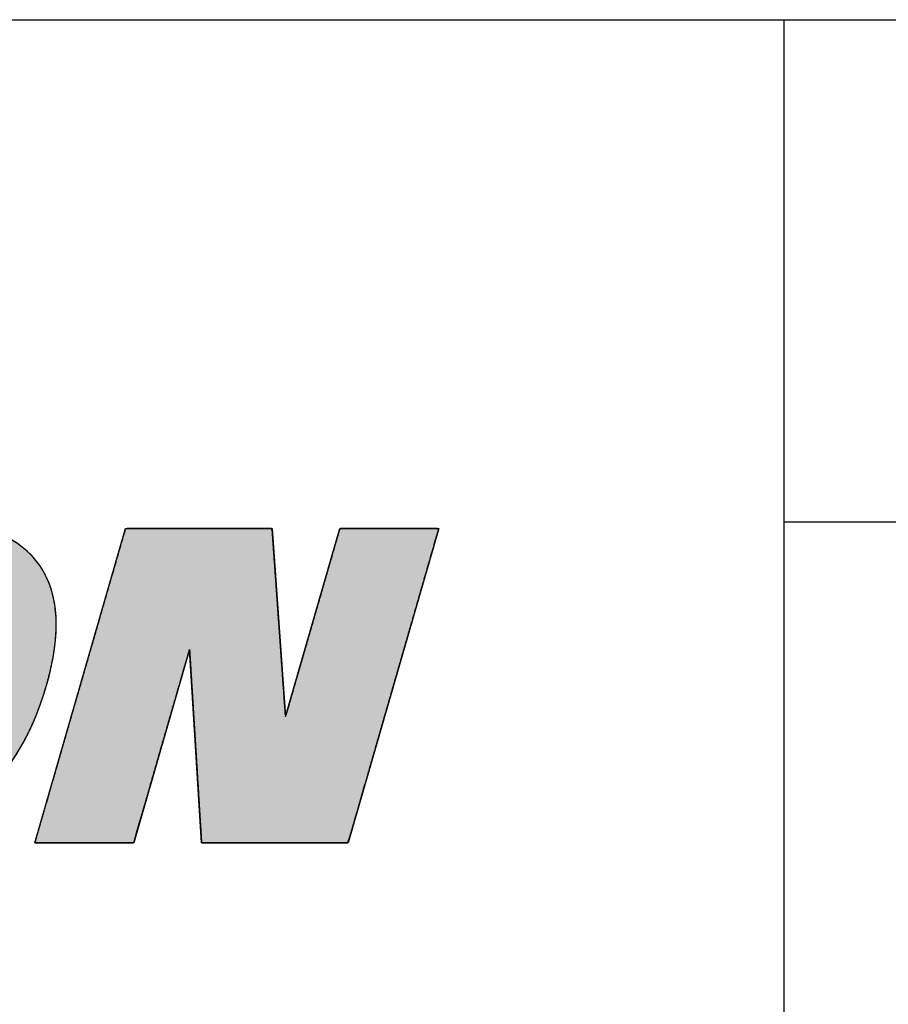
# Model space of a CAD drawing. Header units: millimetres. Extents: x 6 to 292, y 5 to 204.
# Tile 6 of 9: x 189 to 196, y 26 to 34. Entities that reach past the tile are written whole.
import ezdxf

# ---------------------------------------------------------------- set-up
doc = ezdxf.new("R2010")
doc.units = ezdxf.units.MM
for name, color, linetype in [('细实线', 7, 'Continuous'), ('轮廓线', 7, 'Continuous'), ('阴影线', 7, 'Continuous')]:
    doc.layers.add(name, color=color, linetype=linetype)

# ---------------------------------------------------------------- blocks, each defined once
blk = doc.blocks.new('DEGSON-LOGO')
at = {"layer": '阴影线', "linetype": 'Continuous'}
h = blk.add_hatch(color=7, dxfattribs=at)
h.paths.add_polyline_path([(17.6566, 0.0034), (17.7193, 0.0043), (17.781, 0.0067), (17.8418, 0.0109), (17.9014, 0.0166), (17.9601, 0.0241), (18.0177, 0.0332), (18.0743, 0.0439), (18.1299, 0.0563), (18.1844, 0.0704), (18.2379, 0.0861), (18.2904, 0.1034), (18.3419, 0.1224), (18.3923, 0.1431), (18.4417, 0.1654), (18.4901, 0.1894), (18.5375, 0.2151), (18.5838, 0.2424), (18.6291, 0.2714), (18.6734, 0.302), (18.7167, 0.3343), (18.7998, 0.4035), (18.8779, 0.4786), (18.9512, 0.5597), (19.0195, 0.6468), (19.0828, 0.7397), (19.1413, 0.8386), (19.1948, 0.9435), (19.2434, 1.0543), (19.2871, 1.171), (19.3258, 1.2937), (19.3575, 1.4147), (19.3809, 1.53), (19.3962, 1.6397), (19.4032, 1.7439), (19.4021, 1.8423), (19.3927, 1.9351), (19.3751, 2.0223), (19.3492, 2.1038), (19.3151, 2.1796), (19.2728, 2.2497), (19.2227, 2.3138), (19.165, 2.3711), (19.0998, 2.4217), (19.0271, 2.4655), (18.9469, 2.5026), (18.8591, 2.5329), (18.7638, 2.5565), (18.661, 2.5734), (18.5507, 2.5835), (18.4328, 2.5869), (18.3124, 2.5835), (18.1957, 2.5734), (18.0826, 2.5565), (17.9732, 2.5329), (17.8674, 2.5025), (17.7652, 2.4654), (17.6666, 2.4215), (17.5717, 2.3708), (17.4804, 2.3134), (17.3926, 2.2491), (17.3092, 2.1787), (17.2308, 2.1026), (17.1574, 2.0209), (17.089, 1.9335), (17.0256, 1.8405), (16.9672, 1.7418), (16.9138, 1.6374), (16.8655, 1.5274), (16.8221, 1.4117), (16.7837, 1.2902), (16.7523, 1.1704), (16.7291, 1.0562), (16.7139, 0.9474), (16.7069, 0.8441), (16.7079, 0.7463), (16.717, 0.6541), (16.7342, 0.5674), (16.7596, 0.4863), (16.793, 0.4107), (16.8345, 0.3406), (16.8837, 0.2766), (16.9402, 0.2193), (17.0041, 0.1687), (17.0753, 0.1248), (17.1538, 0.0878), (17.2397, 0.0574), (17.3329, 0.0338), (17.4335, 0.0169), (17.5413, 0.0068)])
h.paths.add_polyline_path([(18.2416, 1.9368), (18.2149, 1.9357), (18.189, 1.9323), (18.1638, 1.9267), (18.1394, 1.9189), (18.1158, 1.9087), (18.093, 1.8964), (18.071, 1.8818), (18.0498, 1.865), (18.0294, 1.8459), (18.0098, 1.8246), (17.991, 1.8011), (17.9726, 1.7747), (17.9542, 1.7445), (17.9356, 1.7104), (17.9169, 1.6724), (17.898, 1.6306), (17.8791, 1.5849), (17.86, 1.5353), (17.8409, 1.4819), (17.8216, 1.4246), (17.8021, 1.3634), (17.7826, 1.2983), (17.7646, 1.2349), (17.7488, 1.1758), (17.735, 1.1201), (17.7233, 1.0679), (17.7135, 1.0191), (17.7057, 0.9738), (17.6999, 0.9319), (17.6961, 0.8934), (17.6943, 0.8584), (17.6945, 0.8269), (17.6967, 0.7988), (17.7008, 0.774), (17.7071, 0.7514), (17.7154, 0.7311), (17.7257, 0.7131), (17.7381, 0.6973), (17.7526, 0.6838), (17.769, 0.6725), (17.7876, 0.6636), (17.8082, 0.6569), (17.8308, 0.6524), (17.8555, 0.6503), (17.882, 0.6504), (17.9083, 0.6529), (17.9339, 0.6579), (17.9587, 0.6652), (17.9828, 0.6749), (18.0062, 0.687), (18.0288, 0.7015), (18.0507, 0.7184), (18.0718, 0.7376), (18.0922, 0.7593), (18.1118, 0.7834), (18.1307, 0.81), (18.1496, 0.8402), (18.1686, 0.8742), (18.1878, 0.9121), (18.207, 0.9538), (18.2263, 0.9993), (18.2458, 1.0486), (18.2653, 1.1017), (18.285, 1.1587), (18.3047, 1.2194), (18.3245, 1.284), (18.3437, 1.3497), (18.36, 1.4092), (18.3744, 1.4652), (18.3868, 1.5176), (18.3971, 1.5665), (18.4055, 1.612), (18.4118, 1.6539), (18.4162, 1.6923), (18.4186, 1.7272), (18.419, 1.7587), (18.4173, 1.7866), (18.4142, 1.8085), (18.4117, 1.8199), (18.4087, 1.8308), (18.4051, 1.8412), (18.4011, 1.851), (18.3966, 1.8603), (18.3915, 1.869), (18.386, 1.8772), (18.3799, 1.8849), (18.3733, 1.8921), (18.3662, 1.8987), (18.3587, 1.9048), (18.3506, 1.9104), (18.3419, 1.9154), (18.3328, 1.9199), (18.3232, 1.9239), (18.3131, 1.9273), (18.3024, 1.9302), (18.2913, 1.9326), (18.2796, 1.9345), (18.2675, 1.9358), (18.2548, 1.9366)])
h = blk.add_hatch(color=7, dxfattribs=at)
edge = h.paths.add_edge_path()
edge.add_line((19.9994, 0.0422), (20.0216, 0.0427))
edge.add_line((20.0216, 0.0427), (20.0391, 0.1034))
edge.add_line((20.0391, 0.1034), (20.0812, 0.2491))
edge.add_line((20.0812, 0.2491), (20.1407, 0.4551))
edge.add_line((20.1407, 0.4551), (20.2105, 0.6969))
edge.add_line((20.2105, 0.6969), (20.2836, 0.9499))
edge.add_line((20.2836, 0.9499), (20.3528, 1.1894))
edge.add_line((20.3528, 1.1894), (20.411, 1.3909))
edge.add_line((20.411, 1.3909), (20.4511, 1.5299))
edge.add_line((20.4511, 1.5299), (20.4661, 1.5817))
edge.add_spline(control_points=[(20.4661, 1.5817), (20.4661, 1.5817), (20.5615, 0.0422), (20.5615, 0.0422)], knot_values=[0, 0, 0, 0, 1, 1, 1, 1], degree=3, periodic=0)
edge.add_spline(control_points=[(20.5615, 0.0422), (20.5615, 0.0422), (20.5709, 0.0422), (20.5881, 0.0422)], knot_values=[0.91, 0.91, 0.91, 0.91, 1, 1, 1, 1], degree=3, periodic=0)
edge.add_spline(control_points=[(20.5881, 0.0422), (20.7622, 0.0422), (21.7295, 0.0422), (21.7295, 0.0422)], knot_values=[0, 0, 0, 0, 0.91, 0.91, 0.91, 0.91], degree=3, periodic=0)
edge.add_spline(control_points=[(21.7295, 0.0422), (21.7295, 0.0422), (21.7341, 0.0583), (21.7426, 0.0877)], knot_values=[0.92, 0.92, 0.92, 0.92, 1, 1, 1, 1], degree=3, periodic=0)
edge.add_spline(control_points=[(21.7426, 0.0877), (21.8391, 0.4218), (22.4345, 2.4835), (22.4521, 2.5444)], knot_values=[0.013591, 0.013591, 0.013591, 0.013591, 0.92, 0.92, 0.92, 0.92], degree=3, periodic=0)
edge.add_spline(control_points=[(22.4521, 2.5444), (22.4523, 2.5453), (22.4525, 2.5458), (22.4525, 2.5458)], knot_values=[0, 0, 0, 0, 0.013591, 0.013591, 0.013591, 0.013591], degree=3, periodic=0)
edge.add_spline(control_points=[(22.4525, 2.5458), (22.4525, 2.5458), (22.4486, 2.5458), (22.4414, 2.5458)], knot_values=[0.93, 0.93, 0.93, 0.93, 1, 1, 1, 1], degree=3, periodic=0)
edge.add_line((22.4414, 2.5458), (22.385, 2.5458))
edge.add_line((22.385, 2.5458), (22.2919, 2.5458))
edge.add_line((22.2919, 2.5458), (22.1747, 2.5458))
edge.add_line((22.1747, 2.5458), (22.0461, 2.5458))
edge.add_line((22.0461, 2.5458), (21.9186, 2.5458))
edge.add_line((21.9186, 2.5458), (21.8049, 2.5458))
edge.add_line((21.8049, 2.5458), (21.7175, 2.5458))
edge.add_line((21.7175, 2.5458), (21.6691, 2.5458))
edge.add_line((21.6691, 2.5458), (21.6589, 2.5302))
edge.add_line((21.6589, 2.5302), (21.6301, 2.4305))
edge.add_line((21.6301, 2.4305), (21.5806, 2.259))
edge.add_line((21.5806, 2.259), (21.5172, 2.0397))
edge.add_line((21.5172, 2.0397), (21.4469, 1.7963))
edge.add_line((21.4469, 1.7963), (21.3767, 1.553))
edge.add_line((21.3767, 1.553), (21.3133, 1.3337))
edge.add_line((21.3133, 1.3337), (21.2638, 1.1622))
edge.add_line((21.2638, 1.1622), (21.235, 1.0625))
edge.add_line((21.235, 1.0625), (21.2297, 1.0578))
edge.add_line((21.2297, 1.0578), (21.2232, 1.1498))
edge.add_line((21.2232, 1.1498), (21.2113, 1.3157))
edge.add_line((21.2113, 1.3157), (21.1959, 1.5317))
edge.add_line((21.1959, 1.5317), (21.1786, 1.7739))
edge.add_line((21.1786, 1.7739), (21.1611, 2.0182))
edge.add_line((21.1611, 2.0182), (21.1453, 2.2407))
edge.add_line((21.1453, 2.2407), (21.1326, 2.4176))
edge.add_line((21.1326, 2.4176), (21.125, 2.5248))
edge.add_line((21.125, 2.5248), (21.118, 2.5458))
edge.add_line((21.118, 2.5458), (21.0525, 2.5458))
edge.add_line((21.0525, 2.5458), (20.9276, 2.5458))
edge.add_line((20.9276, 2.5458), (20.7621, 2.5458))
edge.add_line((20.7621, 2.5458), (20.5745, 2.5458))
edge.add_line((20.5745, 2.5458), (20.3834, 2.5458))
edge.add_line((20.3834, 2.5458), (20.2077, 2.5458))
edge.add_line((20.2077, 2.5458), (20.0659, 2.5458))
edge.add_line((20.0659, 2.5458), (19.9766, 2.5458))
edge.add_line((19.9766, 2.5458), (19.9535, 2.5391))
edge.add_line((19.9535, 2.5391), (19.9169, 2.4123))
edge.add_line((19.9169, 2.4123), (19.8424, 2.1546))
edge.add_line((19.8424, 2.1546), (19.7418, 1.806))
edge.add_line((19.7418, 1.806), (19.6264, 1.4065))
edge.add_line((19.6264, 1.4065), (19.5079, 0.9961))
edge.add_line((19.5079, 0.9961), (19.3978, 0.6148))
edge.add_line((19.3978, 0.6148), (19.3077, 0.3026))
edge.add_line((19.3077, 0.3026), (19.249, 0.0994))
edge.add_line((19.249, 0.0994), (19.2334, 0.0422))
edge.add_line((19.2334, 0.0422), (19.269, 0.0422))
edge.add_line((19.269, 0.0422), (19.347, 0.0422))
edge.add_line((19.347, 0.0422), (19.4548, 0.0422))
edge.add_line((19.4548, 0.0422), (19.5797, 0.0422))
edge.add_line((19.5797, 0.0422), (19.7093, 0.0422))
edge.add_line((19.7093, 0.0422), (19.8308, 0.0422))
edge.add_line((19.8308, 0.0422), (19.9317, 0.0422))
edge.add_line((19.9317, 0.0422), (19.9994, 0.0422))
at = {"color": 7, "linetype": 'Continuous'}
for points, degree, knots in [([(17.6566, 0.0034), (17.6566, 0.0034), (17.6566, 0.0034), (17.6566, 0.0034), (17.2603, 0.0034), (16.9862, 0.1159), (16.8345, 0.3406), (16.6826, 0.5648), (16.6657, 0.8818), (16.7837, 1.2902), (16.9033, 1.7045), (17.1062, 2.0238), (17.3926, 2.2491), (17.679, 2.4745), (18.0255, 2.5869), (18.4328, 2.5869), (18.8383, 2.5869), (19.1181, 2.4745), (19.2728, 2.2497), (19.4277, 2.0255), (19.4449, 1.7062), (19.3258, 1.2937), (19.2049, 0.8749), (19.0018, 0.5551), (18.7167, 0.3343), (18.4317, 0.1135), (18.0784, 0.0034), (17.6566, 0.0034)], 3, [0, 0, 0, 0, 0.1, 0.1, 0.1, 0.2, 0.2, 0.2, 0.3, 0.3, 0.3, 0.4, 0.4, 0.4, 0.5, 0.5, 0.5, 0.6, 0.6, 0.6, 0.7, 0.7, 0.7, 0.8, 0.8, 0.8, 1, 1, 1, 1]), ([(17.6566, 0.0034), (17.5413, 0.0068), (17.4335, 0.0169), (17.3329, 0.0338), (17.2397, 0.0574), (17.1538, 0.0878), (17.0753, 0.1248), (17.0041, 0.1687), (16.9402, 0.2193), (16.8837, 0.2766), (16.8345, 0.3406), (16.793, 0.4107), (16.7596, 0.4863), (16.7342, 0.5674), (16.717, 0.6541), (16.7079, 0.7463), (16.7069, 0.8441), (16.7139, 0.9474), (16.7291, 1.0562), (16.7523, 1.1704), (16.7837, 1.2902), (16.8221, 1.4117), (16.8655, 1.5274), (16.9138, 1.6374), (16.9672, 1.7418), (17.0256, 1.8405), (17.089, 1.9335), (17.1574, 2.0209), (17.2308, 2.1026), (17.3092, 2.1787), (17.3926, 2.2491), (17.4804, 2.3134), (17.5717, 2.3708), (17.6666, 2.4215), (17.7652, 2.4654), (17.8674, 2.5025), (17.9732, 2.5329), (18.0826, 2.5565), (18.1957, 2.5734), (18.3124, 2.5835), (18.4328, 2.5869), (18.5507, 2.5835), (18.661, 2.5734), (18.7638, 2.5565), (18.8591, 2.5329), (18.9469, 2.5026), (19.0271, 2.4655), (19.0998, 2.4217), (19.165, 2.3711), (19.2227, 2.3138), (19.2728, 2.2497), (19.3151, 2.1796), (19.3492, 2.1038), (19.3751, 2.0223), (19.3927, 1.9351), (19.4021, 1.8423), (19.4032, 1.7439), (19.3962, 1.6397), (19.3809, 1.53), (19.3575, 1.4147), (19.3258, 1.2937), (19.2871, 1.171), (19.2434, 1.0543), (19.1948, 0.9435), (19.1413, 0.8386), (19.0828, 0.7397), (19.0195, 0.6468), (18.9512, 0.5597), (18.8779, 0.4786), (18.7998, 0.4035), (18.7167, 0.3343), (18.6734, 0.302), (18.6291, 0.2714), (18.5838, 0.2424), (18.5375, 0.2151), (18.4901, 0.1894), (18.4417, 0.1654), (18.3923, 0.1431), (18.3419, 0.1224), (18.2904, 0.1034), (18.2379, 0.0861), (18.1844, 0.0704), (18.1299, 0.0563), (18.0743, 0.0439), (18.0177, 0.0332), (17.9601, 0.0241), (17.9014, 0.0166), (17.8418, 0.0109), (17.781, 0.0067), (17.7193, 0.0043), (17.6566, 0.0034)], 1, [0, 0, 0.013728, 0.026633, 0.038776, 0.050228, 0.061075, 0.07142, 0.081378, 0.091081, 0.100668, 0.110286, 0.119984, 0.129829, 0.139954, 0.150481, 0.161519, 0.173163, 0.185491, 0.198573, 0.212463, 0.22721, 0.242377, 0.257098, 0.271416, 0.285378, 0.299036, 0.312443, 0.325658, 0.338741, 0.351752, 0.364754, 0.377702, 0.390552, 0.403369, 0.41622, 0.429168, 0.442279, 0.455614, 0.46923, 0.483182, 0.497522, 0.51157, 0.524769, 0.537178, 0.548869, 0.559927, 0.570453, 0.580564, 0.590391, 0.600076, 0.609768, 0.619522, 0.629421, 0.639602, 0.650192, 0.661303, 0.673031, 0.685458, 0.698652, 0.71267, 0.727559, 0.742883, 0.757728, 0.772138, 0.786159, 0.799843, 0.813244, 0.826421, 0.839434, 0.852347, 0.865226, 0.871655, 0.878068, 0.884473, 0.890879, 0.897294, 0.903727, 0.910185, 0.916677, 0.923212, 0.929797, 0.936439, 0.943148, 0.949929, 0.95679, 0.963737, 0.970779, 0.97792, 0.985166, 0.992525, 1, 1]), ([(20.4661, 1.5817), (20.4511, 1.5299), (20.411, 1.3909), (20.3528, 1.1894), (20.2836, 0.9499), (20.2105, 0.6969), (20.1407, 0.4551), (20.0812, 0.2491), (20.0391, 0.1034), (20.0216, 0.0427), (19.9994, 0.0422), (19.9317, 0.0422), (19.8308, 0.0422), (19.7093, 0.0422), (19.5797, 0.0422), (19.4548, 0.0422), (19.347, 0.0422), (19.269, 0.0422), (19.2334, 0.0422), (19.249, 0.0994), (19.3077, 0.3026), (19.3978, 0.6148), (19.5079, 0.9961), (19.6264, 1.4065), (19.7418, 1.806), (19.8424, 2.1546), (19.9169, 2.4123), (19.9535, 2.5391), (19.9766, 2.5458), (20.0659, 2.5458), (20.2077, 2.5458), (20.3834, 2.5458), (20.5745, 2.5458), (20.7621, 2.5458), (20.9276, 2.5458), (21.0525, 2.5458), (21.118, 2.5458), (21.125, 2.5248), (21.1326, 2.4176), (21.1453, 2.2407), (21.1611, 2.0182), (21.1786, 1.7739), (21.1959, 1.5317), (21.2113, 1.3157), (21.2232, 1.1498), (21.2297, 1.0578), (21.235, 1.0625), (21.2638, 1.1622), (21.3133, 1.3337), (21.3767, 1.553), (21.4469, 1.7963), (21.5172, 2.0397), (21.5806, 2.259), (21.6301, 2.4305), (21.6589, 2.5302), (21.6691, 2.5458), (21.7175, 2.5458), (21.8049, 2.5458), (21.9186, 2.5458), (22.0461, 2.5458), (22.1747, 2.5458), (22.2919, 2.5458), (22.385, 2.5458), (22.4414, 2.5458), (22.4491, 2.5341), (22.4085, 2.3937), (22.3313, 2.1261), (22.2288, 1.7712), (22.1127, 1.3691), (21.9944, 0.9597), (21.8857, 0.583), (21.7979, 0.279), (21.7426, 0.0877), (21.7264, 0.0422), (21.6672, 0.0422), (21.547, 0.0422), (21.3844, 0.0422), (21.198, 0.0422), (21.0065, 0.0422), (20.8286, 0.0422), (20.6829, 0.0422), (20.5881, 0.0422), (20.5614, 0.0427), (20.5603, 0.0609), (20.5577, 0.1034), (20.5537, 0.1672), (20.5486, 0.2491), (20.5426, 0.3461), (20.5359, 0.4551), (20.5286, 0.5731), (20.5209, 0.6969), (20.5131, 0.8235), (20.5052, 0.9499), (20.4976, 1.0728), (20.4904, 1.1894), (20.4838, 1.2965), (20.4779, 1.3909), (20.473, 1.4698), (20.4693, 1.5299), (20.4669, 1.5682), (20.4661, 1.5817)], 1, [0, 0, 0.003526, 0.012986, 0.026708, 0.043018, 0.06024, 0.076701, 0.090728, 0.100645, 0.104779, 0.106233, 0.11066, 0.11726, 0.125209, 0.133682, 0.141855, 0.148905, 0.154006, 0.156335, 0.160212, 0.174045, 0.195302, 0.221262, 0.249202, 0.276399, 0.300131, 0.317677, 0.326313, 0.327887, 0.333725, 0.343002, 0.354497, 0.366991, 0.379263, 0.390093, 0.39826, 0.402544, 0.403992, 0.411022, 0.422618, 0.437212, 0.453233, 0.469111, 0.483276, 0.494159, 0.50019, 0.500651, 0.507437, 0.519113, 0.534049, 0.550615, 0.567181, 0.582117, 0.593793, 0.600579, 0.601796, 0.604963, 0.610678, 0.618117, 0.626455, 0.634868, 0.642532, 0.648622, 0.652314, 0.653229, 0.662787, 0.681008, 0.705168, 0.732545, 0.760418, 0.786063, 0.806758, 0.819781, 0.822941, 0.826812, 0.834677, 0.845314, 0.857505, 0.870029, 0.881666, 0.891194, 0.897395, 0.899142, 0.900335, 0.903122, 0.9073, 0.912668, 0.919025, 0.926169, 0.9339, 0.942015, 0.950313, 0.958592, 0.966652, 0.974291, 0.981307, 0.9875, 0.992666, 0.996606, 0.999118, 1, 1])]:
    blk.add_open_spline(points, degree=degree, knots=knots, dxfattribs=at)
for points in [[(19.2325, 0.0422), (19.2325, 0.0422), (19.9554, 2.5458), (19.9554, 2.5458)], [(19.9554, 2.5458), (19.9554, 2.5458), (21.1235, 2.5458), (21.1235, 2.5458)], [(21.1235, 2.5458), (21.1235, 2.5458), (21.2305, 1.0469), (21.2305, 1.0469)], [(21.2305, 1.0469), (21.2305, 1.0469), (21.6634, 2.5458), (21.6634, 2.5458)], [(21.6634, 2.5458), (21.6634, 2.5458), (22.4525, 2.5458), (22.4525, 2.5458)], [(22.4525, 2.5458), (22.4525, 2.5458), (21.7295, 0.0422), (21.7295, 0.0422)], [(20.4661, 1.5817), (20.4661, 1.5817), (20.0215, 0.0422), (20.0215, 0.0422)], [(20.5615, 0.0422), (20.5615, 0.0422), (20.4661, 1.5817), (20.4661, 1.5817)], [(20.0215, 0.0422), (20.0215, 0.0422), (19.2325, 0.0422), (19.2325, 0.0422)], [(21.7295, 0.0422), (21.7295, 0.0422), (20.5615, 0.0422), (20.5615, 0.0422)]]:
    blk.add_open_spline(points, degree=3, dxfattribs=at)

msp = doc.modelspace()

# ---------------------------------------------------------------- linework, layer by layer
at = {"layer": '细实线', "color": 7, "linetype": 'Continuous'}
msp.add_line((195, 30), (287, 30), dxfattribs=at)
at = {"layer": '轮廓线', "color": 7, "linetype": 'Continuous'}
for p, q in [((167, 34), (287, 34)), ((195, 10), (195, 34))]:
    msp.add_line(p, q, dxfattribs=at)

# ---------------------------------------------------------------- block references
at = {"layer": '细实线', "color": 7}
msp.add_blockref('DEGSON-LOGO', (169.7959, 27.4025), dxfattribs=at)

doc.saveas('drawing.dxf')
